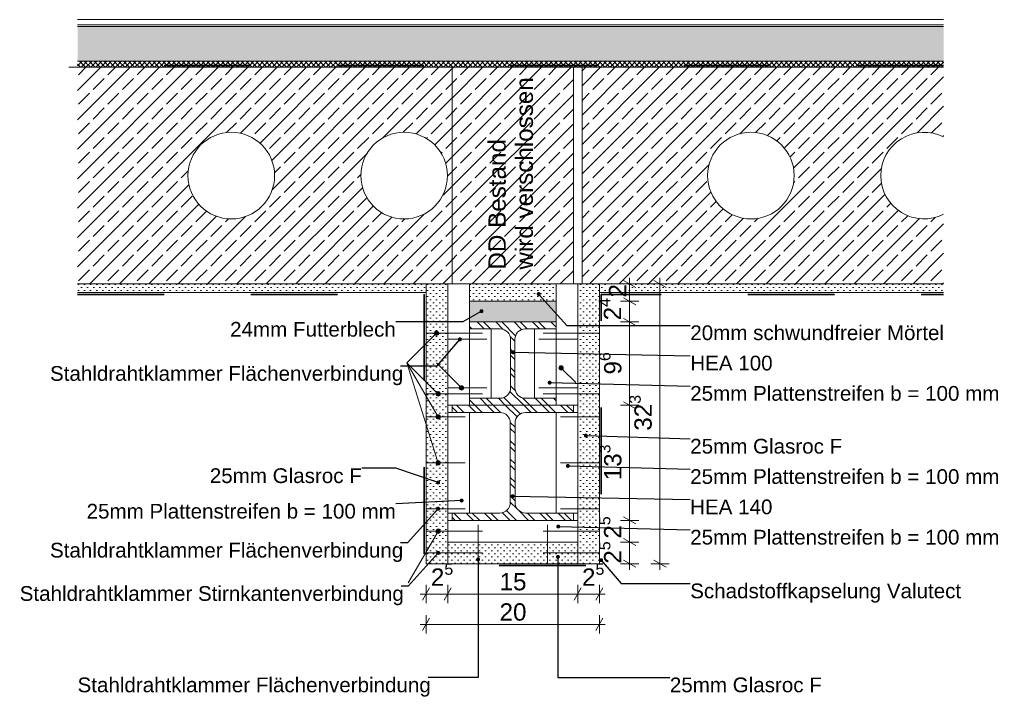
# Model space of a CAD drawing. Header units: metres. Extents: x 0 to 114, y 1 to 7.
# Tile 31 of 50: x 27.35 to 28.487, y 1.274 to 2.056. Entities that reach past the tile are written whole.
import ezdxf

# ---------------------------------------------------------------- set-up
doc = ezdxf.new("R2010")
doc.units = ezdxf.units.M
doc.header["$MEASUREMENT"] = 0
doc.linetypes.add('Strichlinie eng', pattern=[0.023, 0.015, -0.008])
doc.linetypes.add('Wipeout_Contour', pattern=[1, 0, -1])
for name, color, linetype in [('152 - Bemaßung_ Beschriftung.Ausbau', 7, 'Continuous'), ('301 - Elemente.Linie', 7, 'Continuous'), ('603 - Struktur.Bodenplatte_ Decke Roh', 7, 'Continuous'), ('608 - Struktur.Träger', 7, 'Continuous'), ('650 - Abdeckung.Fußboden Aufbau', 7, 'Continuous'), ('Neubau_606 - Struktur.Wand Innen Ausbau', 7, 'Continuous'), ('Neubau_608 - Struktur.Träger', 7, 'Continuous')]:
    doc.layers.add(name, color=color, linetype=linetype)
doc.styles.add('ERSTELLTER_STIL_1', font='txt')
doc.dimstyles.new('ERSTELLTER_STIL__1', dxfattribs={"dimtxt": 0.02, "dimasz": 0.01064, "dimexe": 0.18, "dimexo": 0.0625, "dimgap": 0, "dimtad": 1, "dimtih": 1, "dimtoh": 1, "dimzin": 0, "dimdsep": 46, "dimtxsty": 'ERSTELLTER_STIL_1', "dimblk": 'ARROWHEAD_2', "dimblk1": 'ARROWHEAD_2', "dimblk2": 'ARROWHEAD_2', "dimcen": 0.09, "dimse1": 1, "dimse2": 1, "dimclrd": 7, "dimclre": 7, "dimclrt": 7, "dimazin": 0, "dimtfac": 1, "dimtdec": 4, "dimtmove": 0, "dimatfit": 3, "dimfxl": 1, "dimtolj": 1, "dimtzin": 0, "dimarcsym": 0})
doc.dimstyles.new('ERSTELLTER_STIL__2', dxfattribs={"dimtxt": 0.02, "dimasz": 0.01064, "dimexe": 0.18, "dimexo": 0.0625, "dimgap": 0, "dimtad": 1, "dimzin": 0, "dimdsep": 46, "dimtxsty": 'ERSTELLTER_STIL_1', "dimblk": 'ARROWHEAD_2', "dimblk1": 'ARROWHEAD_2', "dimblk2": 'ARROWHEAD_2', "dimcen": 0.09, "dimse1": 1, "dimse2": 1, "dimclrd": 7, "dimclre": 7, "dimclrt": 7, "dimazin": 0, "dimtfac": 1, "dimtdec": 4, "dimtmove": 0, "dimatfit": 3, "dimfxl": 1, "dimtolj": 1, "dimtzin": 0, "dimarcsym": 0})
doc.dimstyles.new('ERSTELLTER_STIL__3', dxfattribs={"dimtxt": 0.18, "dimasz": 0.00912, "dimexe": 0.18, "dimexo": 0.0625, "dimgap": 0, "dimtad": 0, "dimtih": 1, "dimtoh": 1, "dimdec": 4, "dimzin": 0, "dimdsep": 46, "dimcen": 0.09, "dimadec": 0, "dimazin": 0, "dimtfac": 1, "dimtdec": 4, "dimtmove": 0, "dimatfit": 3, "dimldrblk": 'ARROWHEAD_11', "dimfxl": 1, "dimtolj": 1, "dimtzin": 0, "dimarcsym": 0})
doc.dimstyles.new('ERSTELLTER_STIL__4', dxfattribs={"dimtxt": 0.02, "dimasz": 0.01064, "dimexe": 0.18, "dimexo": 0.0625, "dimgap": 0, "dimtad": 1, "dimzin": 0, "dimdsep": 46, "dimtxsty": 'ERSTELLTER_STIL_1', "dimblk": 'ARROWHEAD_2', "dimblk1": 'ARROWHEAD_2', "dimblk2": 'ARROWHEAD_2', "dimcen": 0.09, "dimse1": 1, "dimse2": 1, "dimclrd": 7, "dimclre": 7, "dimclrt": 7, "dimazin": 0, "dimtfac": 1, "dimtdec": 4, "dimtmove": 2, "dimatfit": 3, "dimfxl": 1, "dimtolj": 1, "dimtzin": 0, "dimarcsym": 0})
doc.dimstyles.new('ERSTELLTER_STIL__5', dxfattribs={"dimtxt": 0.02, "dimasz": 0.01064, "dimexe": 0.18, "dimexo": 0.0625, "dimgap": 0, "dimtad": 1, "dimtih": 1, "dimtoh": 1, "dimzin": 0, "dimdsep": 46, "dimtxsty": 'ERSTELLTER_STIL_1', "dimblk": 'ARROWHEAD_2', "dimblk1": 'ARROWHEAD_2', "dimblk2": 'ARROWHEAD_2', "dimcen": 0.09, "dimse1": 1, "dimse2": 1, "dimclrd": 7, "dimclre": 7, "dimclrt": 7, "dimazin": 0, "dimtfac": 1, "dimtdec": 4, "dimtmove": 2, "dimatfit": 3, "dimfxl": 1, "dimtolj": 1, "dimtzin": 0, "dimarcsym": 0})
pattern_1 = [(135, (-14.372335, -7.944142), (0.0106066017, 0.0106066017), []), (135, (-14.375871, -7.947678), (0.0106066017, 0.0106066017), [])]
pattern_2 = [(45, (-14.3723353, -7.9441424), (-0.0035355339, 0.0035355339), [0, -0.005])]
pattern_3 = [(45, (-14.372335, -7.944142), (-0.016970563, 0.016970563), []), (45, (-14.38082, -7.935657), (-0.016970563, 0.016970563), [0.018, -0.006])]

# ---------------------------------------------------------------- blocks, each defined once
blk = doc.blocks.new('*D106', base_point=(-14.3723, -7.9441))
at = {"layer": '152 - Bemaßung_ Beschriftung.Ausbau', "color": 7, "linetype": 'Continuous', "lineweight": 5}
for p, q in [((28.0997, 1.7509), (28.0787, 1.7509)), ((28.0962, 1.7468), (28.0822, 1.7549)), ((28.0892, 1.7509), (28.0892, 1.7577)), ((28.0892, 1.4279), (28.0892, 1.7509)), ((28.0997, 1.4279), (28.0787, 1.4279)), ((28.0822, 1.4319), (28.0962, 1.4238)), ((28.0892, 1.421), (28.0892, 1.4279))]:
    blk.add_line(p, q, dxfattribs=at)
at = {"layer": '152 - Bemaßung_ Beschriftung.Ausbau', "color": 7, "lineweight": 5, "insert": (28.0855, 1.5814), "char_height": 0.02, "attachment_point": 7, "rotation": 90, "style": 'ERSTELLTER_STIL_1'}
blk.add_mtext('\\A1;{\\pql;\\fArial|b0|i0|c0|p38;32\\fArial|b0|i0|c0|p38;\\A1{\\H.66x;\\S3^  ;}}', dxfattribs=at)
blk = doc.blocks.new('ARROWHEAD_2')
at = {"color": 0, "linetype": 'Continuous', "lineweight": 0}
for p, q in [((0, 0), (-1, 0)), ((-0.38, -0.66), (0.38, 0.66))]:
    blk.add_line(p, q, dxfattribs=at)
blk = doc.blocks.new('*D107', base_point=(-14.3723, -7.9441))
at = {"layer": '152 - Bemaßung_ Beschriftung.Ausbau', "color": 7, "linetype": 'Continuous', "lineweight": 5}
for p, q in [((28.0472, 1.4569), (28.0612, 1.4488)), ((28.0647, 1.4529), (28.0437, 1.4529)), ((28.0542, 1.4279), (28.0542, 1.4529)), ((28.0647, 1.4279), (28.0437, 1.4279)), ((28.0472, 1.4319), (28.0612, 1.4238)), ((28.0542, 1.421), (28.0542, 1.4279))]:
    blk.add_line(p, q, dxfattribs=at)
at = {"layer": '152 - Bemaßung_ Beschriftung.Ausbau', "color": 7, "lineweight": 5, "insert": (28.0504, 1.4279), "char_height": 0.02, "attachment_point": 7, "rotation": 90, "style": 'ERSTELLTER_STIL_1'}
blk.add_mtext('\\A1;{\\pql;\\fArial|b0|i0|c0|p38;2\\fArial|b0|i0|c0|p38;\\A1{\\H.66x;\\S5^  ;}}', dxfattribs=at)
blk = doc.blocks.new('*D108', base_point=(-14.3723, -7.9441))
at = {"layer": '152 - Bemaßung_ Beschriftung.Ausbau', "color": 7, "linetype": 'Continuous', "lineweight": 5}
for p, q in [((28.0472, 1.4819), (28.0612, 1.4738)), ((28.0647, 1.4779), (28.0437, 1.4779)), ((28.0542, 1.4529), (28.0542, 1.4779)), ((28.0472, 1.4569), (28.0612, 1.4488)), ((28.0647, 1.4529), (28.0437, 1.4529))]:
    blk.add_line(p, q, dxfattribs=at)
at = {"layer": '152 - Bemaßung_ Beschriftung.Ausbau', "color": 7, "lineweight": 5, "insert": (28.0504, 1.4568), "char_height": 0.02, "attachment_point": 7, "rotation": 90, "style": 'ERSTELLTER_STIL_1'}
blk.add_mtext('\\A1;{\\pql;\\fArial|b0|i0|c0|p38;2\\fArial|b0|i0|c0|p38;\\A1{\\H.66x;\\S5^  ;}}', dxfattribs=at)
blk = doc.blocks.new('*D109', base_point=(-14.3723, -7.9441))
at = {"layer": '152 - Bemaßung_ Beschriftung.Ausbau', "color": 7, "linetype": 'Continuous', "lineweight": 5}
for p, q in [((28.0472, 1.6149), (28.0612, 1.6068)), ((28.0647, 1.6109), (28.0437, 1.6109)), ((28.0542, 1.4779), (28.0542, 1.6109)), ((28.0472, 1.4819), (28.0612, 1.4738)), ((28.0647, 1.4779), (28.0437, 1.4779))]:
    blk.add_line(p, q, dxfattribs=at)
at = {"layer": '152 - Bemaßung_ Beschriftung.Ausbau', "color": 7, "lineweight": 5, "insert": (28.0505, 1.5242), "char_height": 0.02, "attachment_point": 7, "rotation": 90, "style": 'ERSTELLTER_STIL_1'}
blk.add_mtext('\\A1;{\\pql;\\fArial|b0|i0|c0|p38;13\\fArial|b0|i0|c0|p38;\\A1{\\H.66x;\\S3^  ;}}', dxfattribs=at)
blk = doc.blocks.new('*D110', base_point=(-14.3723, -7.9441))
at = {"layer": '152 - Bemaßung_ Beschriftung.Ausbau', "color": 7, "linetype": 'Continuous', "lineweight": 5}
for p, q in [((28.0647, 1.7069), (28.0437, 1.7069)), ((28.0472, 1.7109), (28.0612, 1.7028)), ((28.0542, 1.6109), (28.0542, 1.7069)), ((28.0472, 1.6149), (28.0612, 1.6068)), ((28.0647, 1.6109), (28.0437, 1.6109))]:
    blk.add_line(p, q, dxfattribs=at)
at = {"layer": '152 - Bemaßung_ Beschriftung.Ausbau', "color": 7, "lineweight": 5, "insert": (28.0505, 1.6463), "char_height": 0.02, "attachment_point": 7, "rotation": 90, "style": 'ERSTELLTER_STIL_1'}
blk.add_mtext('\\A1;{\\pql;\\fArial|b0|i0|c0|p38;9\\fArial|b0|i0|c0|p38;\\A1{\\H.66x;\\S6^  ;}}', dxfattribs=at)
blk = doc.blocks.new('*D111', base_point=(-14.3723, -7.9441))
at = {"layer": '152 - Bemaßung_ Beschriftung.Ausbau', "color": 7, "linetype": 'Continuous', "lineweight": 5}
for p, q in [((28.0647, 1.7309), (28.0437, 1.7309)), ((28.0472, 1.7349), (28.0612, 1.7268)), ((28.0542, 1.7069), (28.0542, 1.7309)), ((28.0647, 1.7069), (28.0437, 1.7069)), ((28.0472, 1.7109), (28.0612, 1.7028))]:
    blk.add_line(p, q, dxfattribs=at)
at = {"layer": '152 - Bemaßung_ Beschriftung.Ausbau', "color": 7, "lineweight": 5, "insert": (28.0502, 1.7088), "char_height": 0.02, "attachment_point": 7, "rotation": 90, "style": 'ERSTELLTER_STIL_1'}
blk.add_mtext('\\A1;{\\pql;\\fArial|b0|i0|c0|p38;2\\fArial|b0|i0|c0|p38;\\A1{\\H.66x;\\S4^  ;}}', dxfattribs=at)
blk = doc.blocks.new('*D112', base_point=(-14.3723, -7.9441))
at = {"layer": '152 - Bemaßung_ Beschriftung.Ausbau', "color": 7, "linetype": 'Continuous', "lineweight": 5}
for p, q in [((28.0647, 1.7509), (28.0437, 1.7509)), ((28.0612, 1.7468), (28.0472, 1.7549)), ((28.0542, 1.7509), (28.0542, 1.7577)), ((28.0542, 1.7309), (28.0542, 1.7509)), ((28.0647, 1.7309), (28.0437, 1.7309)), ((28.0472, 1.7349), (28.0612, 1.7268))]:
    blk.add_line(p, q, dxfattribs=at)
at = {"layer": '152 - Bemaßung_ Beschriftung.Ausbau', "color": 7, "lineweight": 5, "insert": (28.0502, 1.7352), "char_height": 0.02, "attachment_point": 7, "rotation": 90, "style": 'ERSTELLTER_STIL_1'}
blk.add_mtext('\\A1;{\\pql;\\fArial|b0|i0|c0|p38;2}', dxfattribs=at)
blk = doc.blocks.new('*D113', base_point=(-14.3723, -7.9441))
at = {"layer": '152 - Bemaßung_ Beschriftung.Ausbau', "color": 7, "linetype": 'Continuous', "lineweight": 5}
for p, q in [((27.8232, 1.3999), (27.8151, 1.3859)), ((27.8192, 1.3824), (27.8192, 1.4034)), ((27.8482, 1.3999), (27.8401, 1.3859)), ((27.8442, 1.3824), (27.8442, 1.4034)), ((27.8123, 1.3929), (27.8192, 1.3929)), ((27.8192, 1.3929), (27.8442, 1.3929))]:
    blk.add_line(p, q, dxfattribs=at)
at = {"layer": '152 - Bemaßung_ Beschriftung.Ausbau', "color": 7, "lineweight": 5, "insert": (27.8247, 1.3966), "char_height": 0.02, "attachment_point": 7, "style": 'ERSTELLTER_STIL_1'}
blk.add_mtext('\\A1;{\\pql;\\fArial|b0|i0|c0|p38;2\\fArial|b0|i0|c0|p38;\\A1{\\H.66x;\\S5^  ;}}', dxfattribs=at)
blk = doc.blocks.new('*D114', base_point=(-14.3723, -7.9441))
at = {"layer": '152 - Bemaßung_ Beschriftung.Ausbau', "color": 7, "linetype": 'Continuous', "lineweight": 5}
for p, q in [((27.8482, 1.3999), (27.8401, 1.3859)), ((27.8442, 1.3824), (27.8442, 1.4034)), ((27.9982, 1.3999), (27.9901, 1.3859)), ((27.9942, 1.3824), (27.9942, 1.4034)), ((27.8442, 1.3929), (27.9942, 1.3929))]:
    blk.add_line(p, q, dxfattribs=at)
at = {"layer": '152 - Bemaßung_ Beschriftung.Ausbau', "color": 7, "lineweight": 5, "insert": (27.904, 1.3969), "char_height": 0.02, "attachment_point": 7, "style": 'ERSTELLTER_STIL_1'}
blk.add_mtext('\\A1;{\\pql;\\fArial|b0|i0|c0|p38;15}', dxfattribs=at)
blk = doc.blocks.new('*D115', base_point=(-14.3723, -7.9441))
at = {"layer": '152 - Bemaßung_ Beschriftung.Ausbau', "color": 7, "linetype": 'Continuous', "lineweight": 5}
for p, q in [((27.9982, 1.3999), (27.9901, 1.3859)), ((27.9942, 1.3824), (27.9942, 1.4034)), ((28.0151, 1.3859), (28.0232, 1.3999)), ((28.0192, 1.3824), (28.0192, 1.4034)), ((27.9942, 1.3929), (28.0192, 1.3929)), ((28.0192, 1.3929), (28.026, 1.3929))]:
    blk.add_line(p, q, dxfattribs=at)
at = {"layer": '152 - Bemaßung_ Beschriftung.Ausbau', "color": 7, "lineweight": 5, "insert": (27.9992, 1.3966), "char_height": 0.02, "attachment_point": 7, "style": 'ERSTELLTER_STIL_1'}
blk.add_mtext('\\A1;{\\pql;\\fArial|b0|i0|c0|p38;2\\fArial|b0|i0|c0|p38;\\A1{\\H.66x;\\S5^  ;}}', dxfattribs=at)
blk = doc.blocks.new('*D116', base_point=(-14.3723, -7.9441))
at = {"layer": '152 - Bemaßung_ Beschriftung.Ausbau', "color": 7, "linetype": 'Continuous', "lineweight": 5}
for p, q in [((27.8232, 1.3649), (27.8151, 1.3509)), ((27.8192, 1.3474), (27.8192, 1.3684)), ((28.0151, 1.3509), (28.0232, 1.3649)), ((28.0192, 1.3474), (28.0192, 1.3684)), ((27.8123, 1.3579), (27.8192, 1.3579)), ((27.8192, 1.3579), (28.0192, 1.3579)), ((28.0192, 1.3579), (28.026, 1.3579))]:
    blk.add_line(p, q, dxfattribs=at)
at = {"layer": '152 - Bemaßung_ Beschriftung.Ausbau', "color": 7, "lineweight": 5, "insert": (27.904, 1.3619), "char_height": 0.02, "attachment_point": 7, "style": 'ERSTELLTER_STIL_1'}
blk.add_mtext('\\A1;{\\pql;\\fArial|b0|i0|c0|p38;20}', dxfattribs=at)
blk = doc.blocks.new('ARROWHEAD_11')
at = {"color": 0, "linetype": 'Continuous', "lineweight": 0}
blk.add_line((0, 0), (-1, 0), dxfattribs=at)
at = {"color": 0, "linetype": 'Continuous', "lineweight": 0, "const_width": 0.25, "flags": 128}
blk.add_lwpolyline([(-0.125, 0, 1), (0.125, 0, 1)], format="xyb", close=True, dxfattribs=at)

msp = doc.modelspace()

# ---------------------------------------------------------------- hatches: boundary and pattern name
at = {"linetype": 'Continuous', "lineweight": 5}
h = msp.add_hatch(dxfattribs=at)
h.set_pattern_fill('Metall__Stahl_0005', color=1, style=0, pattern_type=2)
h.set_pattern_definition(pattern_1)
h.paths.add_polyline_path([(27.9892, 1.6109), (27.8492, 1.6109), (27.8492, 1.6024), (27.9044, 1.6024, -0.414214), (27.9164, 1.5904), (27.9164, 1.4984, -0.414214), (27.9044, 1.4864), (27.8492, 1.4864), (27.8492, 1.4779), (27.9892, 1.4779), (27.9892, 1.4864), (27.9339, 1.4864, -0.414214), (27.9219, 1.4984), (27.9219, 1.5904, -0.414214), (27.9339, 1.6024), (27.9892, 1.6024)])
at = {"layer": '152 - Bemaßung_ Beschriftung.Ausbau', "linetype": 'Continuous', "lineweight": 0, "true_color": 0x000000}
for points in [[(27.8286, 1.6939), (27.8288, 1.6929), (27.8293, 1.6921), (27.8301, 1.6915), (27.8311, 1.6914), (27.832, 1.6915), (27.8328, 1.6921), (27.8334, 1.6929), (27.8336, 1.6939), (27.8334, 1.6948), (27.8328, 1.6956), (27.832, 1.6962), (27.8311, 1.6964), (27.8301, 1.6962), (27.8293, 1.6956), (27.8288, 1.6948)], [(27.9725, 1.6539), (27.9727, 1.6529), (27.9733, 1.6521), (27.9741, 1.6516), (27.975, 1.6514), (27.976, 1.6516), (27.9768, 1.6521), (27.9773, 1.6529), (27.9775, 1.6539), (27.9773, 1.6548), (27.9768, 1.6556), (27.976, 1.6562), (27.975, 1.6564), (27.9741, 1.6562), (27.9733, 1.6556), (27.9727, 1.6548)], [(27.8306, 1.6239), (27.8308, 1.6229), (27.8313, 1.6221), (27.8321, 1.6215), (27.8331, 1.6214), (27.834, 1.6215), (27.8348, 1.6221), (27.8354, 1.6229), (27.8356, 1.6239), (27.8354, 1.6248), (27.8348, 1.6256), (27.834, 1.6262), (27.8331, 1.6264), (27.8321, 1.6262), (27.8313, 1.6256), (27.8308, 1.6248)], [(27.8577, 1.6309), (27.8579, 1.6299), (27.8584, 1.6291), (27.8592, 1.6285), (27.8602, 1.6284), (27.8612, 1.6285), (27.862, 1.6291), (27.8625, 1.6299), (27.8627, 1.6309), (27.8625, 1.6318), (27.862, 1.6326), (27.8612, 1.6332), (27.8602, 1.6334), (27.8592, 1.6332), (27.8584, 1.6326), (27.8579, 1.6318)], [(27.8306, 1.5974), (27.8308, 1.5964), (27.8313, 1.5956), (27.8321, 1.595), (27.8331, 1.5949), (27.834, 1.595), (27.8348, 1.5956), (27.8354, 1.5964), (27.8356, 1.5974), (27.8354, 1.5983), (27.8348, 1.5991), (27.834, 1.5997), (27.8331, 1.5999), (27.8321, 1.5997), (27.8313, 1.5991), (27.8308, 1.5983)], [(27.8306, 1.5445), (27.8308, 1.5435), (27.8313, 1.5427), (27.8321, 1.5422), (27.8331, 1.542), (27.834, 1.5422), (27.8348, 1.5427), (27.8354, 1.5435), (27.8356, 1.5445), (27.8354, 1.5454), (27.8348, 1.5462), (27.834, 1.5468), (27.8331, 1.547), (27.8321, 1.5468), (27.8313, 1.5462), (27.8308, 1.5454)], [(27.8306, 1.4654), (27.8308, 1.4644), (27.8313, 1.4636), (27.8321, 1.463), (27.8331, 1.4629), (27.834, 1.463), (27.8348, 1.4636), (27.8354, 1.4644), (27.8356, 1.4654), (27.8354, 1.4663), (27.8348, 1.4671), (27.834, 1.4677), (27.8331, 1.4679), (27.8321, 1.4677), (27.8313, 1.4671), (27.8308, 1.4663)]]:
    msp.add_hatch(color=18, dxfattribs=at).paths.add_polyline_path(points)
at = {"layer": '603 - Struktur.Bodenplatte_ Decke Roh', "linetype": 'Continuous', "lineweight": 5}
h = msp.add_hatch(dxfattribs=at)
h.set_pattern_fill('Beton__Stahlbeton_0005', style=0, pattern_type=2)
h.set_pattern_definition(pattern_3)
h.paths.add_polyline_path([(27.4167, 1.7509), (27.9892, 1.7509), (27.9892, 2.0009), (27.4167, 2.0009)])
h.paths.add_polyline_path([(27.7942, 1.8259, 0.414214), (27.8442, 1.8759, 0.414214), (27.7942, 1.9259, 0.414214), (27.7442, 1.8759, 0.414214)], flags=0)
h.paths.add_polyline_path([(27.5942, 1.9259, -0.414214), (27.6442, 1.8759, -0.414214), (27.5942, 1.8259, -0.414214), (27.5442, 1.8759, -0.414214)], flags=0)
h = msp.add_hatch(dxfattribs=at)
h.set_pattern_fill('Beton__Stahlbeton_0005', style=0, pattern_type=2)
h.set_pattern_definition(pattern_3)
h.paths.add_polyline_path([(27.9992, 2.0009), (27.9992, 1.7509), (28.4167, 1.7509), (28.4167, 1.8312, -0.117224), (28.3942, 1.8259, -0.414214), (28.3442, 1.8759, -0.414214), (28.3942, 1.9259, -0.117224), (28.4167, 1.9205), (28.4167, 2.0009)])
h.paths.add_polyline_path([(28.1942, 1.9259, -0.414214), (28.2442, 1.8759, -0.414214), (28.1942, 1.8259, -0.414214), (28.1442, 1.8759, -0.414214)], flags=0)
h = msp.add_hatch(dxfattribs=at)
h.set_pattern_fill('Gips_0005', style=0, pattern_type=2)
h.set_pattern_definition(pattern_2)
h.paths.add_polyline_path([(27.4167, 1.7509), (27.4167, 1.7409), (27.8192, 1.7409), (27.8192, 1.7509)])
h = msp.add_hatch(dxfattribs=at)
h.set_pattern_fill('Gips_0005', color=1, style=0, pattern_type=2)
h.set_pattern_definition(pattern_2)
h.paths.add_polyline_path([(27.8692, 1.7509), (27.8692, 1.7309), (27.9692, 1.7309), (27.9692, 1.7509)])
h = msp.add_hatch(dxfattribs=at)
h.set_pattern_fill('Gips_0005', style=0, pattern_type=2)
h.set_pattern_definition(pattern_2)
h.paths.add_polyline_path([(28.0192, 1.7409), (28.4167, 1.7409), (28.4167, 1.7509), (28.0192, 1.7509)])
at = {"layer": '603 - Struktur.Bodenplatte_ Decke Roh', "linetype": 'Continuous', "lineweight": 0, "true_color": 0xffbfbf}
msp.add_hatch(color=254, dxfattribs=at).paths.add_polyline_path([(27.8692, 1.7309), (27.9692, 1.7309), (27.9692, 1.7069), (27.8692, 1.7069)])
at = {"layer": '608 - Struktur.Träger', "linetype": 'Continuous', "lineweight": 5}
h = msp.add_hatch(dxfattribs=at)
h.set_pattern_fill('Metall__Stahl_0005', color=1, style=0, pattern_type=2)
h.set_pattern_definition(pattern_1)
h.paths.add_polyline_path([(27.9192, 1.7069), (27.8692, 1.7069), (27.8692, 1.6989), (27.9047, 1.6989, -0.414214), (27.9167, 1.6869), (27.9167, 1.6309, -0.414214), (27.9047, 1.6189), (27.8692, 1.6189), (27.8692, 1.6109), (27.9692, 1.6109), (27.9692, 1.6189), (27.9337, 1.6189, -0.414214), (27.9217, 1.6309), (27.9217, 1.6869, -0.414214), (27.9337, 1.6989), (27.9692, 1.6989), (27.9692, 1.7069)])
at = {"layer": '650 - Abdeckung.Fußboden Aufbau', "linetype": 'Continuous', "lineweight": 5}
h = msp.add_hatch(dxfattribs=at)
h.set_pattern_fill('Beton__unbewehrt_0005', color=1, style=0, pattern_type=2)
h.set_pattern_definition([(45, (-14.372335, -7.944142), (-0.0070710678, 0.0070710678), [0.0075, -0.0025]), (45, (-14.372335, -7.937071), (-0.0070710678, 0.0070710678), [0.0075, -0.0025])])
h.paths.add_polyline_path([(27.4167, 2.0479), (27.4167, 2.0079), (28.4167, 2.0079), (28.4167, 2.0479)])
h = msp.add_hatch(dxfattribs=at)
h.set_pattern_fill('Dämmung__hart_2_0005', color=1, style=0, pattern_type=2)
h.set_pattern_definition([(45, (-14.3723353, -7.9441424), (-0.00282842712, 0.00282842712), []), (135, (-14.3723353, -7.9441424), (0.00282842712, 0.00282842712), [])])
h.paths.add_polyline_path([(27.4167, 2.0079), (27.4167, 2.0009), (28.4167, 2.0009), (28.4167, 2.0079)])
at = {"layer": 'Neubau_606 - Struktur.Wand Innen Ausbau', "linetype": 'Continuous', "lineweight": 5}
h = msp.add_hatch(dxfattribs=at)
h.set_pattern_fill('Gips_0005', style=0, pattern_type=2)
h.set_pattern_definition(pattern_2)
h.paths.add_polyline_path([(27.8442, 1.7509), (27.8192, 1.7509), (27.8192, 1.4279), (27.8442, 1.4279)])
h = msp.add_hatch(dxfattribs=at)
h.set_pattern_fill('Gips_0005', style=0, pattern_type=2)
h.set_pattern_definition(pattern_2)
h.paths.add_polyline_path([(28.0192, 1.7509), (27.9942, 1.7509), (27.9942, 1.4279), (28.0192, 1.4279)])
h = msp.add_hatch(dxfattribs=at)
h.set_pattern_fill('Gips_0005', style=0, pattern_type=2)
h.set_pattern_definition(pattern_2)
h.paths.add_polyline_path([(27.8442, 1.4529), (27.8442, 1.4279), (27.9942, 1.4279), (27.9942, 1.4529)])

# ---------------------------------------------------------------- linework, layer by layer
at = {"color": 1, "linetype": 'Continuous', "lineweight": 9, "flags": 128}
msp.add_lwpolyline([(27.9892, 1.6109), (27.8492, 1.6109), (27.8492, 1.6024), (27.9044, 1.6024, -0.414214), (27.9164, 1.5904), (27.9164, 1.4984, -0.414214), (27.9044, 1.4864), (27.8492, 1.4864), (27.8492, 1.4779), (27.9892, 1.4779), (27.9892, 1.4864), (27.9339, 1.4864, -0.414214), (27.9219, 1.4984), (27.9219, 1.5904, -0.414214), (27.9339, 1.6024), (27.9892, 1.6024)], format="xyb", close=True, dxfattribs=at)
at = {"layer": '152 - Bemaßung_ Beschriftung.Ausbau', "color": 7, "linetype": 'Continuous', "lineweight": 9}
for p, q in [((27.7971, 1.6599), (27.8293, 1.6921)), ((27.7971, 1.6599), (27.8313, 1.6256)), ((27.7971, 1.6599), (27.8318, 1.5995)), ((27.7971, 1.6599), (27.8323, 1.5468)), ((27.8312, 1.6599), (27.8584, 1.6326)), ((27.992, 1.6369), (27.9768, 1.6521)), ((27.7986, 1.4058), (27.8318, 1.4632))]:
    msp.add_line(p, q, dxfattribs=at)
for centre in [(27.8311, 1.6939), (27.975, 1.6539), (27.8331, 1.6239), (27.8602, 1.6309), (27.8331, 1.5974), (27.8331, 1.5445), (27.8331, 1.4654)]:
    msp.add_circle(centre, 0.0025, dxfattribs=at)
at = {"layer": '301 - Elemente.Linie', "color": 7, "linetype": 'Continuous', "lineweight": 18}
for p, q in [((27.8192, 1.6939), (27.8842, 1.6939)), ((27.8442, 1.6869), (27.8892, 1.6869)), ((27.9942, 1.6869), (27.9492, 1.6869)), ((28.0192, 1.6939), (27.9542, 1.6939)), ((27.8442, 1.6309), (27.8892, 1.6309)), ((27.9942, 1.6309), (27.9492, 1.6309)), ((27.8192, 1.6239), (27.8842, 1.6239)), ((28.0192, 1.6239), (27.9542, 1.6239)), ((27.8192, 1.5974), (27.8642, 1.5974)), ((28.0192, 1.5974), (27.9742, 1.5974)), ((27.8192, 1.5444), (27.8642, 1.5444)), ((28.0192, 1.5444), (27.9742, 1.5444)), ((27.8192, 1.4914), (27.8642, 1.4914)), ((28.0192, 1.4914), (27.9742, 1.4914)), ((27.8792, 1.4729), (27.8792, 1.4279)), ((27.9592, 1.4729), (27.9592, 1.4279)), ((27.8192, 1.4654), (27.8842, 1.4654)), ((28.0192, 1.4654), (27.9542, 1.4654)), ((27.8192, 1.4404), (27.8842, 1.4404)), ((28.0192, 1.4404), (27.9542, 1.4404))]:
    msp.add_line(p, q, dxfattribs=at)
at = {"layer": '301 - Elemente.Linie', "color": 7, "linetype": 'Continuous', "lineweight": 13, "flags": 128}
for points in [[(27.5442, 1.8759, -1), (27.6442, 1.8759, -1)], [(27.7438, 1.8759, -1), (27.8438, 1.8759, -1)], [(28.1442, 1.8759, -1), (28.2442, 1.8759, -1)]]:
    msp.add_lwpolyline(points, format="xyb", close=True, dxfattribs=at)
msp.add_lwpolyline([(28.4167, 1.8312, -0.558559), (28.3442, 1.8759, -0.558559), (28.4167, 1.9205)], format="xyb", dxfattribs=at)
at = {"layer": '301 - Elemente.Linie', "color": 92, "linetype": 'Strichlinie eng', "lineweight": 35, "true_color": 0x00be00, "flags": 128}
msp.add_lwpolyline([(27.4167, 1.7388), (27.8171, 1.7388), (27.8171, 1.4258), (28.0213, 1.4258), (28.0213, 1.7388), (28.4167, 1.7388)], dxfattribs=at)
at = {"layer": '603 - Struktur.Bodenplatte_ Decke Roh', "color": 1, "linetype": 'Continuous', "lineweight": 13}
msp.add_line((27.4067, 2.0009), (28.4167, 2.0009), dxfattribs=at)
at = {"layer": '603 - Struktur.Bodenplatte_ Decke Roh', "color": 7, "linetype": 'Continuous', "lineweight": 13}
for p, q in [((28.4167, 2.0009), (27.4167, 2.0009)), ((27.9892, 2.0009), (27.9892, 1.7509)), ((27.9992, 2.0009), (27.9992, 1.7509)), ((28.4167, 1.7509), (27.4167, 1.7509))]:
    msp.add_line(p, q, dxfattribs=at)
at = {"layer": '603 - Struktur.Bodenplatte_ Decke Roh', "color": 7, "linetype": 'Continuous', "lineweight": 5}
for p, q in [((27.8192, 1.7409), (27.4167, 1.7409)), ((28.4167, 1.7409), (28.0192, 1.7409))]:
    msp.add_line(p, q, dxfattribs=at)
at = {"layer": '603 - Struktur.Bodenplatte_ Decke Roh', "color": 1, "linetype": 'Continuous', "lineweight": 9, "flags": 128}
for points in [[(27.8692, 1.7509), (27.8692, 1.7309), (27.9692, 1.7309), (27.9692, 1.7509)], [(27.8692, 1.7309), (27.9692, 1.7309), (27.9692, 1.7069), (27.8692, 1.7069)]]:
    msp.add_lwpolyline(points, close=True, dxfattribs=at)
at = {"layer": '608 - Struktur.Träger', "color": 1, "linetype": 'Continuous', "lineweight": 9, "flags": 128}
msp.add_lwpolyline([(27.9192, 1.7069), (27.8692, 1.7069), (27.8692, 1.6989), (27.9047, 1.6989, -0.414214), (27.9167, 1.6869), (27.9167, 1.6309, -0.414214), (27.9047, 1.6189), (27.8692, 1.6189), (27.8692, 1.6109), (27.9692, 1.6109), (27.9692, 1.6189), (27.9337, 1.6189, -0.414214), (27.9217, 1.6309), (27.9217, 1.6869, -0.414214), (27.9337, 1.6989), (27.9692, 1.6989), (27.9692, 1.7069)], format="xyb", close=True, dxfattribs=at)
at = {"layer": '650 - Abdeckung.Fußboden Aufbau', "color": 1, "linetype": 'Continuous', "lineweight": 13}
for p, q in [((28.4167, 2.0559), (27.4167, 2.0559)), ((28.4167, 2.0499), (27.4167, 2.0499)), ((28.4167, 2.0479), (27.4167, 2.0479)), ((28.4167, 2.0079), (27.4167, 2.0079))]:
    msp.add_line(p, q, dxfattribs=at)
at = {"layer": 'Neubau_606 - Struktur.Wand Innen Ausbau', "color": 1, "linetype": 'Continuous', "lineweight": 9, "flags": 128}
for points in [[(27.8442, 1.7509), (27.8192, 1.7509), (27.8192, 1.4279), (27.8442, 1.4279)], [(27.8692, 1.7509), (27.8442, 1.7509), (27.8442, 1.6109), (27.8692, 1.6109)], [(27.9942, 1.7509), (27.9692, 1.7509), (27.9692, 1.6109), (27.9942, 1.6109)], [(28.0192, 1.7509), (27.9942, 1.7509), (27.9942, 1.4279), (28.0192, 1.4279)], [(27.8942, 1.6989), (27.8692, 1.6989), (27.8692, 1.6189), (27.8942, 1.6189)], [(27.9692, 1.6989), (27.9442, 1.6989), (27.9442, 1.6189), (27.9692, 1.6189)], [(27.8692, 1.6024), (27.8442, 1.6024), (27.8442, 1.4864), (27.8692, 1.4864)], [(27.9942, 1.6024), (27.9692, 1.6024), (27.9692, 1.4864), (27.9942, 1.4864)], [(27.9942, 1.4779), (27.8442, 1.4779), (27.8442, 1.4529), (27.9942, 1.4529)], [(27.8442, 1.4529), (27.8442, 1.4279), (27.9942, 1.4279), (27.9942, 1.4529)]]:
    msp.add_lwpolyline(points, close=True, dxfattribs=at)
at = {"layer": 'Neubau_608 - Struktur.Träger', "color": 1, "linetype": 'Continuous', "lineweight": 9}
for p, q in [((27.8692, 1.7069), (27.8692, 1.6989)), ((27.9692, 1.7069), (27.9692, 1.6989)), ((27.8692, 1.6189), (27.8692, 1.6109)), ((27.9692, 1.6189), (27.9692, 1.6109)), ((27.8492, 1.6109), (27.8492, 1.6024)), ((27.8692, 1.6109), (27.8492, 1.6109)), ((27.9692, 1.6109), (27.9692, 1.6109)), ((27.9892, 1.6109), (27.9692, 1.6109)), ((27.9892, 1.6109), (27.9892, 1.6024)), ((27.9892, 1.6024), (27.9692, 1.6024)), ((27.8492, 1.4864), (27.8492, 1.4779)), ((27.9892, 1.4864), (27.9892, 1.4779))]:
    msp.add_line(p, q, dxfattribs=at)

# ---------------------------------------------------------------- texts
at = {"layer": '152 - Bemaßung_ Beschriftung.Ausbau', "color": 7, "linetype": 'Continuous', "lineweight": 9, "char_height": 0.017, "style": 'ERSTELLTER_STIL_1'}
for s, insert, attachment_point in [('\\A1;{\\pqr;\\fArial|b0|i0|c0|p38;24mm \\fArial|b0|i0|c0|p38;Futterblech}', (27.7842, 1.707), 3), ('\\A1;{\\pql;\\fArial|b0|i0|c0|p38;20mm \\fArial|b0|i0|c0|p38;schwundfreier Mörtel}', (28.1242, 1.703), 1), ('\\A1;{\\pql;\\fArial|b0|i0|c0|p38;HEA 1\\fArial|b0|i0|c0|p38;00}', (28.1242, 1.668), 1), ('\\A1;{\\pql;\\fArial|b0|i0|c0|p38;25mm Plattenstreifen b = 100 mm}', (28.1241, 1.633), 1), ('\\A1;{\\pql;\\fArial|b0|i0|c0|p38;2\\fArial|b0|i0|c0|p38;5m\\fArial|b0|i0|c0|p38;m Glasroc F}', (28.1241, 1.572), 1), ('\\A1;{\\pqr;\\fArial|b0|i0|c0|p38;2\\fArial|b0|i0|c0|p38;5m\\fArial|b0|i0|c0|p38;m Glasroc F}', (27.7449, 1.538), 3), ('\\A1;{\\pql;\\fArial|b0|i0|c0|p38;25mm Plattenstreifen b = 100 mm}', (28.1241, 1.537), 1), ('\\A1;{\\pql;\\fArial|b0|i0|c0|p38;HEA 140}', (28.124, 1.502), 1), ('\\A1;{\\pqr;\\fArial|b0|i0|c0|p38;25mm \\fArial|b0|i0|c0|p38;Plattenstreifen b = 100 mm}', (27.7842, 1.497), 3), ('\\A1;{\\pql;\\fArial|b0|i0|c0|p38;25mm \\fArial|b0|i0|c0|p38;Plattenstreifen b = 100 mm}', (28.1241, 1.467), 1), ('\\A1;{\\pql;\\fArial|b0|i0|c0|p38;Stahldrahtklammer Flächenverbindung}', (27.3849, 1.452), 1), ('\\A1;{\\pql;\\fArial|b0|i0|c0|p38;Stahldrahtklammer Stirnkantenverbindung}', (27.3499, 1.402), 1), ('\\A1;{\\pql;\\fArial|b0|i0|c0|p38;Schadstoffkapselung\\fArial|b0|i0|c0|p38; \\fArial|b0|i0|c0|p38;Valutect}', (28.1241, 1.405), 1), ('\\A1;{\\pql;\\fArial|b0|i0|c0|p38;Stahldrahtklammer Flächenverbindung}', (27.4167, 1.2965), 1), ('\\A1;{\\pql;\\fArial|b0|i0|c0|p38;2\\fArial|b0|i0|c0|p38;5m\\fArial|b0|i0|c0|p38;m Glasroc F}', (28.1006, 1.2965), 1)]:
    msp.add_mtext(s, dxfattribs=dict(at, insert=insert, attachment_point=attachment_point))

# ---------------------------------------------------------------- dimensions: what is measured, and where the dimension line sits
at = {"layer": '152 - Bemaßung_ Beschriftung.Ausbau', "color": 7, "linetype": 'Continuous', "lineweight": 5}
for base, p1, p2, dimstyle, picture, middle in [((28.0542, 1.7069), (27.9892, 1.6109), (27.9692, 1.7069), 'ERSTELLTER_STIL__2', '*D110', (28.0402, 1.6809)), ((28.0542, 1.6109), (27.8492, 1.4779), (27.9892, 1.6109), 'ERSTELLTER_STIL__2', '*D109', (28.0402, 1.5664)), ((28.0541646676, 1.4778576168), (27.8441646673, 1.4528576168), (27.8491646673, 1.4778576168), 'ERSTELLTER_STIL__4', '*D108', (28.0401646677, 1.4914484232)), ((28.0541646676, 1.4528576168), (27.8191646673, 1.4278576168), (27.8441646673, 1.4528576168), 'ERSTELLTER_STIL__4', '*D107', (28.0401646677, 1.4624965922))]:
    dim = msp.add_linear_dim(base=base, p1=p1, p2=p2, angle=90, dimstyle=dimstyle, dxfattribs=at)
    dim.commit()
    dim.dimension.update_dxf_attribs({"geometry": picture, "text_midpoint": middle, "dimtype": 160, "text_rotation": 90})
for base, p1, p2, dimstyle, picture, middle in [((27.8441646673, 1.3928576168), (27.8191646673, 1.4278576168), (27.8441646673, 1.4278576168), 'ERSTELLTER_STIL__5', '*D113', (27.859346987, 1.4068576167)), ((28.0191646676, 1.3928576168), (27.9941646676, 1.4278576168), (28.0191646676, 1.4278576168), 'ERSTELLTER_STIL__5', '*D115', (28.0338644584, 1.4068576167)), ((28.0192, 1.3579), (27.8192, 1.4279), (28.0192, 1.4279), 'ERSTELLTER_STIL__1', '*D116', (27.9192, 1.3719)), ((27.9942, 1.3929), (27.8442, 1.4279), (27.9942, 1.4279), 'ERSTELLTER_STIL__1', '*D114', (27.9192, 1.4069))]:
    dim = msp.add_linear_dim(base=base, p1=p1, p2=p2, dimstyle=dimstyle, dxfattribs=at)
    dim.commit()
    dim.dimension.update_dxf_attribs({"geometry": picture, "text_midpoint": middle, "dimtype": 160})

# ---------------------------------------------------------------- leaders
at = {"layer": '152 - Bemaßung_ Beschriftung.Ausbau', "color": 7, "linetype": 'Continuous', "lineweight": 9, "annotation_type": 0, "has_hookline": 1}
for points, hookline_direction, text_width in [([(27.9491, 1.7392), (27.9815, 1.703), (28.1242, 1.703)], 0, 0.2904), ([(27.8831, 1.7194), (27.8617, 1.707), (27.7842, 1.707)], 1, 0.1889), ([(27.9194, 1.6719), (28.1242, 1.668)], 0, 0.0919), ([(27.9618, 1.6369), (28.1241, 1.633)], 0, 0.3545), ([(28.0036, 1.5758), (28.1241, 1.572)], 0, 0.1736), ([(27.8331, 1.5216), (27.7842, 1.538), (27.7449, 1.538)], 1, 0.1736), ([(27.9828, 1.5408), (28.1241, 1.537)], 0, 0.3545), ([(27.8602, 1.5008), (27.7842, 1.497)], 1, 0.3545), ([(27.9191, 1.5058), (28.124, 1.502)], 0, 0.0919), ([(27.8331, 1.4914), (27.7976, 1.452), (27.7897, 1.452)], 1, 0.4048), ([(27.9718, 1.4708), (28.1241, 1.467)], 0, 0.3545), ([(27.8331, 1.4404), (27.7986, 1.402), (27.7903, 1.402)], 1, 0.4404), ([(27.8792, 1.4327), (27.8792, 1.2965), (27.8215, 1.2965)], 1, 0.4048), ([(27.9714, 1.4358), (27.9714, 1.2965), (28.1006, 1.2965)], 0, 0.1736), ([(28.0213, 1.432), (28.0444, 1.405), (28.1241, 1.405)], 0, 0.3113)]:
    msp.add_leader(points, dimstyle='ERSTELLTER_STIL__3', dxfattribs=dict(at, hookline_direction=hookline_direction, text_width=text_width))

# ---------------------------------------------------------------- next in the draw order: wipeouts: each hides what was drawn before it
at = {"color": 7, "linetype": 'Wipeout_Contour', "lineweight": 9, "ltscale": 110.553487}
msp.add_wipeout([(27.3849, 1.6599), (27.7842, 1.6599), (27.7842, 1.6331), (27.3849, 1.6331)], dxfattribs=at).dxf.layer = '152 - Bemaßung_ Beschriftung.Ausbau'
at = {"color": 254, "linetype": 'Wipeout_Contour', "lineweight": 0, "ltscale": 111.946503}
msp.add_wipeout([(27.8492, 2.0009), (27.8492, 1.7509), (27.9892, 1.7509), (27.9892, 2.0009)], dxfattribs=at).dxf.layer = '603 - Struktur.Bodenplatte_ Decke Roh'

# ---------------------------------------------------------------- next in the draw order: hatches: boundary and pattern name
at = {"layer": '603 - Struktur.Bodenplatte_ Decke Roh', "linetype": 'Continuous', "lineweight": 5}
h = msp.add_hatch(dxfattribs=at)
h.set_pattern_fill('Beton__Stahlbeton_0005', color=1, style=0, pattern_type=2)
h.set_pattern_definition(pattern_3)
h.paths.add_polyline_path([(27.8492, 2.0009), (27.8492, 1.7509), (27.9892, 1.7509), (27.9892, 2.0009)])

# ---------------------------------------------------------------- next in the draw order: linework, layer by layer
at = {"layer": '301 - Elemente.Linie', "color": 92, "linetype": 'Strichlinie eng', "lineweight": 35, "true_color": 0x00be00, "flags": 128}
msp.add_lwpolyline([(28.4167, 2.0029), (27.4167, 2.0029)], dxfattribs=at)
at = {"layer": '603 - Struktur.Bodenplatte_ Decke Roh', "color": 1, "linetype": 'Continuous', "lineweight": 13, "flags": 128}
msp.add_lwpolyline([(27.8492, 2.0009), (27.8492, 1.7509), (27.9892, 1.7509), (27.9892, 2.0009)], close=True, dxfattribs=at)

# ---------------------------------------------------------------- next in the draw order: texts
at = {"layer": '152 - Bemaßung_ Beschriftung.Ausbau', "color": 1, "linetype": 'Continuous', "lineweight": 9, "insert": (27.9428, 1.7674), "char_height": 0.02, "attachment_point": 7, "rotation": 90, "line_spacing_factor": 0.942728, "style": 'ERSTELLTER_STIL_1'}
msp.add_mtext('\\A1;{\\pql;\\fArial|b0|i0|c0|p38;D\\fArial|b0|i0|c0|p38;D Bestand\\P\\pql;\\fArial|b0|i0|c0|p38;wird verschlossen}', dxfattribs=at)
at = {"layer": '152 - Bemaßung_ Beschriftung.Ausbau', "color": 7, "linetype": 'Continuous', "lineweight": 9, "insert": (27.3849, 1.656), "char_height": 0.017, "attachment_point": 1, "style": 'ERSTELLTER_STIL_1'}
msp.add_mtext('\\A1;{\\pql;\\fArial|b0|i0|c0|p38;Stahldrahtklammer Flächenverbindung}', dxfattribs=at)

# ---------------------------------------------------------------- next in the draw order: dimensions: what is measured, and where the dimension line sits
at = {"layer": '152 - Bemaßung_ Beschriftung.Ausbau', "color": 7, "linetype": 'Continuous', "lineweight": 5}
for base, p1, p2, picture, middle in [((28.0542, 1.7309), (27.9692, 1.7069), (27.9692, 1.7309), '*D111', (28.0402, 1.7434)), ((28.0892, 1.7509), (27.8192, 1.4279), (27.8442, 1.7509), '*D106', (28.0752, 1.6236)), ((28.0542, 1.7509), (27.9692, 1.7309), (27.8442, 1.7509), '*D112', (28.0402, 1.7428))]:
    dim = msp.add_linear_dim(base=base, p1=p1, p2=p2, angle=90, dimstyle='ERSTELLTER_STIL__4', dxfattribs=at)
    dim.commit()
    dim.dimension.update_dxf_attribs({"geometry": picture, "text_midpoint": middle, "dimtype": 160, "text_rotation": 90})

# ---------------------------------------------------------------- next in the draw order: leaders
at = {"layer": '152 - Bemaßung_ Beschriftung.Ausbau', "color": 7, "linetype": 'Continuous', "lineweight": 9, "annotation_type": 0, "has_hookline": 1, "hookline_direction": 1, "text_width": 0.4048}
msp.add_leader([(27.8582, 1.6869), (27.8312, 1.656), (27.7897, 1.656)], dimstyle='ERSTELLTER_STIL__3', dxfattribs=at)

doc.saveas('drawing.dxf')
